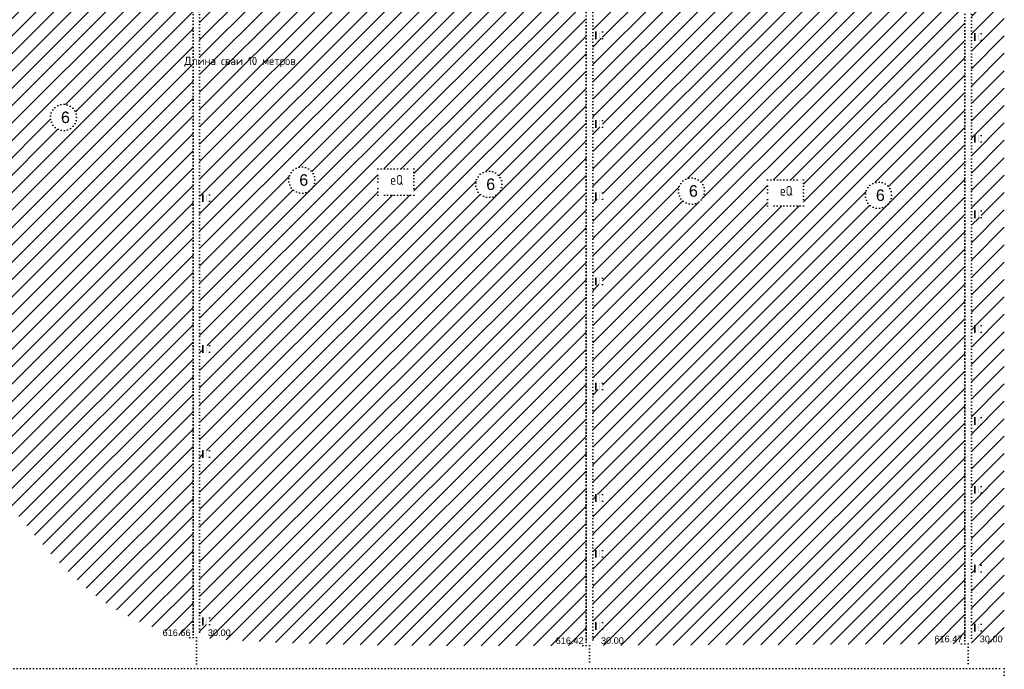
# Model space of a CAD drawing. Header units: millimetres. Extents: x -56135 to 1694203, y -446411 to -23139.
# Tile 63 of 256: x 394588 to 424585, y -138079 to -118279. Entities that reach past the tile are written whole.
import ezdxf

# ---------------------------------------------------------------- set-up
doc = ezdxf.new("R2010")
doc.units = ezdxf.units.MM
doc.linetypes.add('CONTI', pattern=[1, 0, 1])
doc.linetypes.add('L2', pattern=[1, 0, 1])
doc.layers.add('CUT_LRS', color=7, linetype='CONTI')
doc.layers.add('CUT_TST', color=7, linetype='CONTI')
doc.layers.add('G-ANNO-DIMS-1', color=7, linetype='Continuous', lineweight=18)
doc.styles.add('ISOCPEUR', font='GOST_Common.ttf', dxfattribs={"height": 450})
doc.styles.get("Standard").update_dxf_attribs({"font": 'arial.ttf'})
pattern_1 = [(45, (-1057.792, 153.6672), (-2.6516504, 2.6516504), [])]

# ---------------------------------------------------------------- blocks, each defined once
blk = doc.blocks.new('UZ_970')
at = {"layer": 'CUT_TST', "color": 0}
for p, q in [((0, 0), (0, 2)), ((0, 2), (2, 2)), ((0, 1.8), (2, 1.8)), ((0, 1.6), (2, 1.6)), ((0, 1.4), (2, 1.4)), ((0, 1.2), (2, 1.2)), ((0, 1), (2, 1)), ((0, 0.8), (2, 0.8)), ((0, 0.6), (2, 0.6)), ((0, 0.4), (2, 0.4)), ((0, 0.2), (2, 0.2)), ((2, 0), (0, 0)), ((2, 2), (2, 0))]:
    blk.add_line(p, q, dxfattribs=at)
blk = doc.blocks.new('геология разряи 2-2')
at = {"layer": 'CUT_LRS', "linetype": 'Continuous'}
h = blk.add_hatch(dxfattribs=at)
h.set_pattern_fill('SUGL_D', color=256, scale=30, style=0)
h.set_pattern_definition(pattern_1)
h.paths.add_polyline_path([(420.79, -241.65), (409.18, -241.69), (397.14, -241.8), (385.66, -241.96), (374.7, -242.18), (364.25, -242.43), (354.26, -242.71), (344.72, -243), (335.6, -243.3), (326.85, -243.59), (318.36, -243.86), (310, -244.11), (301.63, -244.34), (293.12, -244.53), (284.34, -244.68), (275.16, -244.79), (269.44, -244.82), (269.44, -246.85), (267.44, -246.85), (267.44, -244.85), (266.44, -244.85), (266.44, -347.85), (265.44, -347.85), (273.51, -352.14), (281.48, -357.94), (289.33, -364.97), (297.03, -372.96), (304.54, -381.65), (311.83, -390.76), (318.88, -400.02), (325.64, -409.16), (332.12, -417.97), (338.31, -426.39), (344.27, -434.44), (350.02, -442.13), (355.59, -449.47), (361.03, -456.46), (366.36, -463.11), (371.62, -469.43), (376.86, -475.42), (382.17, -481), (387.66, -486.11), (393.45, -490.66), (399.64, -494.56), (406.36, -497.75), (413.7, -500.14), (420.79, -501.46)])
h.paths.add_polyline_path([(346.28, -314.42), (346.28, -322.42), (335.28, -322.42), (335.28, -318.42), (335.28, -314.42)], flags=16)
h.paths.add_polyline_path([(294.07, -295.52, -1), (302.07, -295.52, -1)], flags=16)
h.paths.add_polyline_path([(385.32, -343.06, -1), (377.32, -343.06, -1)], flags=16)
h.paths.add_polyline_path([(402.39, -274.65), (404.39, -274.65), (403.39, -276.65)], flags=16)
h.paths.add_polyline_path([(269.44, -292.85), (269.44, -294.85), (267.44, -294.85), (267.44, -292.85)], flags=16)
h.paths.add_polyline_path([(269.44, -315.85), (269.44, -317.85), (267.44, -317.85), (267.44, -315.85)], flags=16)
h.paths.add_polyline_path([(269.44, -341.85), (269.44, -343.85), (267.44, -343.85), (267.44, -341.85)], flags=16)
h.paths.add_polyline_path([(338.31, -315.56), (343.24, -315.56), (343.24, -320.06), (338.31, -320.06)], flags=8)
h.paths.add_polyline_path([(379.66, -340.44), (383.16, -340.44), (383.16, -345.69), (379.66, -345.69)], flags=8)
h.paths.add_polyline_path([(296.41, -292.89), (299.91, -292.89), (299.91, -298.15), (296.41, -298.15)], flags=8)
h.paths.add_polyline_path([(404.4, -281.15), (413.55, -281.15), (413.55, -278.14), (404.4, -278.14)], flags=24)
h.paths.add_polyline_path([(404.32, -277.36), (417.18, -277.36), (417.18, -273.93), (404.32, -273.93)], flags=24)
h.paths.add_polyline_path([(410.99, -501.65), (418.42, -501.65), (418.42, -498.64), (410.99, -498.64)], flags=9)
h.paths.add_polyline_path([(268.44, -347.85), (274.44, -347.85), (274.44, -344.84), (268.44, -344.84)], flags=24)
h = blk.add_hatch(dxfattribs=at)
h.set_pattern_fill('SUGL_D', color=256, scale=30, style=0)
h.set_pattern_definition(pattern_1)
h.paths.add_polyline_path([(540.54, -258.02), (533.64, -257.79), (526.03, -257.19), (518.68, -256.3), (511.58, -255.18), (504.7, -253.87), (498, -252.44), (491.47, -250.94), (485.09, -249.43), (478.79, -247.95), (472.42, -246.54), (465.78, -245.25), (458.67, -244.1), (450.92, -243.13), (442.31, -242.37), (432.67, -241.87), (422.79, -241.67), (422.79, -501.72), (433.56, -502.48), (446.23, -503.12), (459.81, -503.58), (474.31, -503.89), (489.73, -504.06), (506.07, -504.14), (523.34, -504.12), (540.54, -504.05)])
h.paths.add_polyline_path([(425.79, -304.65), (425.79, -306.65), (423.79, -306.65), (423.79, -304.65)], flags=16)
h.paths.add_polyline_path([(425.79, -273.65), (423.79, -273.65), (423.79, -271.65), (425.79, -271.65)], flags=16)
h.paths.add_polyline_path([(425.79, -254.65), (423.79, -254.65), (423.79, -252.65), (425.79, -252.65)], flags=16)
h.paths.add_polyline_path([(522.14, -271.05), (524.14, -271.05), (523.14, -273.05)], flags=16)
h.paths.add_polyline_path([(477.08, -358.75), (488.08, -358.75), (488.08, -366.75), (477.08, -366.75), (477.08, -362.75)], flags=16)
h.paths.add_polyline_path([(457.93, -362.16, -1), (449.93, -362.16, -1)], flags=16)
h.paths.add_polyline_path([(514.9, -363.45, -1), (506.9, -363.45, -1)], flags=16)
h.paths.add_polyline_path([(425.79, -366.65), (425.79, -368.65), (423.79, -368.65), (423.79, -366.65)], flags=16)
h.paths.add_polyline_path([(425.79, -412.65), (425.79, -414.65), (423.79, -414.65), (423.79, -412.65)], flags=16)
h.paths.add_polyline_path([(425.79, -444.65), (425.79, -446.65), (423.79, -446.65), (423.79, -444.65)], flags=16)
h.paths.add_polyline_path([(425.79, -495.65), (425.79, -497.65), (423.79, -497.65), (423.79, -495.65)], flags=16)
h.paths.add_polyline_path([(480.11, -359.88), (485.04, -359.88), (485.04, -364.39), (480.11, -364.39)], flags=8)
h.paths.add_polyline_path([(509.24, -360.83), (512.74, -360.83), (512.74, -366.08), (509.24, -366.08)], flags=8)
h.paths.add_polyline_path([(452.27, -359.54), (455.78, -359.54), (455.78, -364.79), (452.27, -364.79)], flags=8)
h.paths.add_polyline_path([(524.19, -277.55), (532.91, -277.55), (532.91, -274.54), (524.19, -274.54)], flags=24)
h.paths.add_polyline_path([(524.07, -273.76), (536.93, -273.76), (536.93, -270.33), (524.07, -270.33)], flags=24)
h.paths.add_polyline_path([(530.74, -504.05), (538.17, -504.05), (538.17, -501.04), (530.74, -501.04)], flags=24)
h.paths.add_polyline_path([(424.79, -501.65), (431.22, -501.65), (431.22, -498.64), (424.79, -498.64)], flags=24)
h = blk.add_hatch(dxfattribs=at)
h.set_pattern_fill('SUGL_D', color=256, scale=30, style=0)
h.set_pattern_definition(pattern_1)
h.paths.add_polyline_path([(667.94, -245.84), (657.94, -247.39), (657.94, -503.54), (667.94, -503.5)])
h.paths.add_polyline_path([(660.94, -348.55), (660.94, -350.55), (658.94, -350.55), (658.94, -348.55)], flags=16)
h.paths.add_polyline_path([(660.94, -319.55), (658.94, -319.55), (658.94, -317.55), (660.94, -317.55)], flags=16)
h.paths.add_polyline_path([(660.94, -371.55), (660.94, -373.55), (658.94, -373.55), (658.94, -371.55)], flags=16)
h.paths.add_polyline_path([(660.94, -286.55), (658.94, -286.55), (658.94, -284.55), (660.94, -284.55)], flags=16)
h.paths.add_polyline_path([(660.94, -406.55), (660.94, -408.55), (658.94, -408.55), (658.94, -406.55)], flags=16)
h.paths.add_polyline_path([(660.94, -260.55), (658.94, -260.55), (658.94, -258.55), (660.94, -258.55)], flags=16)
h.paths.add_polyline_path([(660.94, -434.55), (660.94, -436.55), (658.94, -436.55), (658.94, -434.55)], flags=16)
h.paths.add_polyline_path([(660.94, -455.55), (660.94, -457.55), (658.94, -457.55), (658.94, -455.55)], flags=16)
h.paths.add_polyline_path([(660.94, -479.55), (660.94, -481.55), (658.94, -481.55), (658.94, -479.55)], flags=16)
h.paths.add_polyline_path([(660.94, -497.55), (660.94, -499.55), (658.94, -499.55), (658.94, -497.55)], flags=16)
h.paths.add_polyline_path([(659.94, -503.55), (666.37, -503.55), (666.37, -500.54), (659.94, -500.54)], flags=9)
h.paths.add_polyline_path([(659.94, -247.55), (665.23, -247.55), (665.23, -244.54), (659.94, -244.54)], flags=9)
h = blk.add_hatch(dxfattribs=at)
h.set_pattern_fill('SUGL_D', color=256, scale=30, style=0)
h.set_pattern_definition(pattern_1)
h.paths.add_polyline_path([(655.94, -247.69), (648.31, -248.79), (640.06, -249.93), (632.17, -250.99), (624.63, -251.97), (617.41, -252.87), (610.51, -253.69), (603.91, -254.45), (597.59, -255.15), (591.5, -255.79), (585.51, -256.36), (579.43, -256.87), (573.09, -257.29), (566.3, -257.63), (558.9, -257.87), (550.71, -258.01), (542.54, -258.04), (542.54, -504.04), (655.94, -503.55)])
h.paths.add_polyline_path([(545.54, -317.05), (545.54, -319.05), (543.54, -319.05), (543.54, -317.05)], flags=16)
h.paths.add_polyline_path([(545.54, -290.05), (543.54, -290.05), (543.54, -288.05), (545.54, -288.05)], flags=16)
h.paths.add_polyline_path([(636.54, -304.55), (638.54, -304.55), (637.54, -306.55)], flags=16)
h.paths.add_polyline_path([(545.54, -344.05), (545.54, -346.05), (543.54, -346.05), (543.54, -344.05)], flags=16)
h.paths.add_polyline_path([(545.54, -267.05), (543.54, -267.05), (543.54, -265.05), (545.54, -265.05)], flags=16)
h.paths.add_polyline_path([(595.79, -362.08), (606.79, -362.08), (606.79, -370.08), (595.79, -370.08), (595.79, -366.08)], flags=16)
h.paths.add_polyline_path([(576.64, -365.5, -1), (568.64, -365.5, -1)], flags=16)
h.paths.add_polyline_path([(633.61, -366.79, -1), (625.61, -366.79, -1)], flags=16)
h.paths.add_polyline_path([(545.54, -366.05), (545.54, -368.05), (543.54, -368.05), (543.54, -366.05)], flags=16)
h.paths.add_polyline_path([(545.54, -392.05), (545.54, -394.05), (543.54, -394.05), (543.54, -392.05)], flags=16)
h.paths.add_polyline_path([(545.54, -424.05), (545.54, -426.05), (543.54, -426.05), (543.54, -424.05)], flags=16)
h.paths.add_polyline_path([(545.54, -458.05), (545.54, -460.05), (543.54, -460.05), (543.54, -458.05)], flags=16)
h.paths.add_polyline_path([(545.54, -475.05), (545.54, -477.05), (543.54, -477.05), (543.54, -475.05)], flags=16)
h.paths.add_polyline_path([(545.54, -497.05), (545.54, -499.05), (543.54, -499.05), (543.54, -497.05)], flags=16)
h.paths.add_polyline_path([(598.82, -363.22), (603.75, -363.22), (603.75, -367.72), (598.82, -367.72)], flags=8)
h.paths.add_polyline_path([(627.95, -364.17), (631.45, -364.17), (631.45, -369.42), (627.95, -369.42)], flags=8)
h.paths.add_polyline_path([(570.98, -362.87), (574.48, -362.87), (574.48, -368.13), (570.98, -368.13)], flags=8)
h.paths.add_polyline_path([(638.56, -311.05), (647.7, -311.05), (647.7, -308.04), (638.56, -308.04)], flags=24)
h.paths.add_polyline_path([(638.47, -307.26), (652.18, -307.26), (652.18, -303.83), (638.47, -303.83)], flags=24)
h.paths.add_polyline_path([(646.14, -503.55), (653.57, -503.55), (653.57, -500.54), (646.14, -500.54)], flags=24)
h.paths.add_polyline_path([(544.54, -504.05), (550.97, -504.05), (550.97, -501.04), (544.54, -501.04)], flags=9)
for p, q in [((420.79, -201.65), (420.79, -501.65)), ((422.79, -201.65), (422.79, -501.65)), ((655.94, -203.55), (655.94, -503.55)), ((657.94, -203.55), (657.94, -503.55)), ((540.54, -204.05), (540.54, -504.05)), ((542.54, -204.05), (542.54, -504.05)), ((420.79, -313.65), (422.79, -313.65)), ((420.79, -314.65), (422.79, -314.65)), ((540.54, -314.05), (542.54, -314.05)), ((655.94, -313.55), (657.94, -313.55)), ((655.94, -314.55), (657.94, -314.55)), ((420.79, -315.65), (422.79, -315.65)), ((420.79, -316.65), (422.79, -316.65)), ((420.79, -317.65), (422.79, -317.65)), ((540.54, -315.05), (542.54, -315.05)), ((540.54, -316.05), (542.54, -316.05)), ((540.54, -317.05), (542.54, -317.05)), ((655.94, -315.55), (657.94, -315.55)), ((655.94, -316.55), (657.94, -316.55)), ((655.94, -317.55), (657.94, -317.55)), ((420.79, -318.65), (422.79, -318.65)), ((420.79, -319.65), (422.79, -319.65)), ((420.79, -320.65), (422.79, -320.65)), ((540.54, -318.05), (542.54, -318.05)), ((540.54, -319.05), (542.54, -319.05)), ((540.54, -320.05), (542.54, -320.05)), ((655.94, -318.55), (657.94, -318.55)), ((655.94, -319.55), (657.94, -319.55)), ((655.94, -320.55), (657.94, -320.55)), ((420.79, -321.65), (422.79, -321.65)), ((420.79, -322.65), (422.79, -322.65)), ((420.79, -323.65), (422.79, -323.65)), ((540.54, -321.05), (542.54, -321.05)), ((540.54, -322.05), (542.54, -322.05)), ((540.54, -323.05), (542.54, -323.05)), ((655.94, -321.55), (657.94, -321.55)), ((655.94, -322.55), (657.94, -322.55)), ((655.94, -323.55), (657.94, -323.55)), ((420.79, -324.65), (422.79, -324.65)), ((420.79, -325.65), (422.79, -325.65)), ((420.79, -326.65), (422.79, -326.65)), ((540.54, -324.05), (542.54, -324.05)), ((540.54, -325.05), (542.54, -325.05)), ((540.54, -326.05), (542.54, -326.05)), ((655.94, -324.55), (657.94, -324.55)), ((655.94, -325.55), (657.94, -325.55)), ((655.94, -326.55), (657.94, -326.55)), ((420.79, -327.65), (422.79, -327.65)), ((420.79, -328.65), (422.79, -328.65)), ((420.79, -329.65), (422.79, -329.65)), ((540.54, -327.05), (542.54, -327.05)), ((540.54, -328.05), (542.54, -328.05)), ((540.54, -329.05), (542.54, -329.05)), ((655.94, -327.55), (657.94, -327.55)), ((655.94, -328.55), (657.94, -328.55)), ((655.94, -329.55), (657.94, -329.55)), ((420.79, -330.65), (422.79, -330.65)), ((420.79, -331.65), (422.79, -331.65)), ((420.79, -332.65), (422.79, -332.65)), ((540.54, -330.05), (542.54, -330.05)), ((540.54, -331.05), (542.54, -331.05)), ((540.54, -332.05), (542.54, -332.05)), ((655.94, -330.55), (657.94, -330.55)), ((655.94, -331.55), (657.94, -331.55)), ((655.94, -332.55), (657.94, -332.55)), ((420.79, -333.65), (422.79, -333.65)), ((420.79, -334.65), (422.79, -334.65)), ((420.79, -335.65), (422.79, -335.65)), ((540.54, -333.05), (542.54, -333.05)), ((540.54, -334.05), (542.54, -334.05)), ((540.54, -335.05), (542.54, -335.05)), ((655.94, -333.55), (657.94, -333.55)), ((655.94, -334.55), (657.94, -334.55)), ((655.94, -335.55), (657.94, -335.55)), ((420.79, -336.65), (422.79, -336.65)), ((420.79, -337.65), (422.79, -337.65)), ((420.79, -338.65), (422.79, -338.65)), ((540.54, -336.05), (542.54, -336.05)), ((540.54, -337.05), (542.54, -337.05)), ((540.54, -338.05), (542.54, -338.05)), ((655.94, -336.55), (657.94, -336.55)), ((655.94, -337.55), (657.94, -337.55)), ((655.94, -338.55), (657.94, -338.55)), ((420.79, -339.65), (422.79, -339.65)), ((420.79, -340.65), (422.79, -340.65)), ((420.79, -341.65), (422.79, -341.65)), ((540.54, -339.05), (542.54, -339.05)), ((540.54, -340.05), (542.54, -340.05)), ((540.54, -341.05), (542.54, -341.05)), ((655.94, -339.55), (657.94, -339.55)), ((655.94, -340.55), (657.94, -340.55)), ((655.94, -341.55), (657.94, -341.55)), ((420.79, -342.65), (422.79, -342.65)), ((420.79, -343.65), (422.79, -343.65)), ((420.79, -344.65), (422.79, -344.65)), ((540.54, -342.05), (542.54, -342.05)), ((540.54, -343.05), (542.54, -343.05)), ((540.54, -344.05), (542.54, -344.05)), ((655.94, -342.55), (657.94, -342.55)), ((655.94, -343.55), (657.94, -343.55)), ((655.94, -344.55), (657.94, -344.55)), ((420.79, -345.65), (422.79, -345.65)), ((420.79, -346.65), (422.79, -346.65)), ((420.79, -347.65), (422.79, -347.65)), ((540.54, -345.05), (542.54, -345.05)), ((540.54, -346.05), (542.54, -346.05)), ((540.54, -347.05), (542.54, -347.05)), ((655.94, -345.55), (657.94, -345.55)), ((655.94, -346.55), (657.94, -346.55)), ((655.94, -347.55), (657.94, -347.55)), ((420.79, -348.65), (422.79, -348.65)), ((420.79, -349.65), (422.79, -349.65)), ((420.79, -350.65), (422.79, -350.65)), ((540.54, -348.05), (542.54, -348.05)), ((540.54, -349.05), (542.54, -349.05)), ((540.54, -350.05), (542.54, -350.05)), ((655.94, -348.55), (657.94, -348.55)), ((655.94, -349.55), (657.94, -349.55)), ((655.94, -350.55), (657.94, -350.55)), ((420.79, -351.65), (422.79, -351.65)), ((420.79, -352.65), (422.79, -352.65)), ((420.79, -353.65), (422.79, -353.65)), ((540.54, -351.05), (542.54, -351.05)), ((540.54, -352.05), (542.54, -352.05)), ((540.54, -353.05), (542.54, -353.05)), ((655.94, -351.55), (657.94, -351.55)), ((655.94, -352.55), (657.94, -352.55)), ((655.94, -353.55), (657.94, -353.55)), ((420.79, -354.65), (422.79, -354.65)), ((420.79, -355.65), (422.79, -355.65)), ((420.79, -356.65), (422.79, -356.65)), ((540.54, -354.05), (542.54, -354.05)), ((540.54, -355.05), (542.54, -355.05)), ((540.54, -356.05), (542.54, -356.05)), ((655.94, -354.55), (657.94, -354.55)), ((655.94, -355.55), (657.94, -355.55)), ((655.94, -356.55), (657.94, -356.55)), ((420.79, -357.65), (422.79, -357.65)), ((420.79, -358.65), (422.79, -358.65)), ((420.79, -359.65), (422.79, -359.65)), ((540.54, -357.05), (542.54, -357.05)), ((540.54, -358.05), (542.54, -358.05)), ((540.54, -359.05), (542.54, -359.05)), ((655.94, -357.55), (657.94, -357.55)), ((655.94, -358.55), (657.94, -358.55)), ((655.94, -359.55), (657.94, -359.55)), ((420.79, -360.65), (422.79, -360.65)), ((420.79, -361.65), (422.79, -361.65)), ((420.79, -362.65), (422.79, -362.65)), ((540.54, -360.05), (542.54, -360.05)), ((540.54, -361.05), (542.54, -361.05)), ((540.54, -362.05), (542.54, -362.05)), ((655.94, -360.55), (657.94, -360.55)), ((655.94, -361.55), (657.94, -361.55)), ((655.94, -362.55), (657.94, -362.55)), ((420.79, -363.65), (422.79, -363.65)), ((420.79, -364.65), (422.79, -364.65)), ((420.79, -365.65), (422.79, -365.65)), ((540.54, -363.05), (542.54, -363.05)), ((540.54, -364.05), (542.54, -364.05)), ((540.54, -365.05), (542.54, -365.05)), ((655.94, -363.55), (657.94, -363.55)), ((655.94, -364.55), (657.94, -364.55)), ((655.94, -365.55), (657.94, -365.55)), ((420.79, -366.65), (422.79, -366.65)), ((420.79, -367.65), (422.79, -367.65)), ((420.79, -368.65), (422.79, -368.65)), ((540.54, -366.05), (542.54, -366.05)), ((540.54, -367.05), (542.54, -367.05)), ((540.54, -368.05), (542.54, -368.05)), ((655.94, -366.55), (657.94, -366.55)), ((655.94, -367.55), (657.94, -367.55)), ((655.94, -368.55), (657.94, -368.55)), ((420.79, -369.65), (422.79, -369.65)), ((420.79, -370.65), (422.79, -370.65)), ((420.79, -371.65), (422.79, -371.65)), ((540.54, -369.05), (542.54, -369.05)), ((540.54, -370.05), (542.54, -370.05)), ((540.54, -371.05), (542.54, -371.05)), ((655.94, -369.55), (657.94, -369.55)), ((655.94, -370.55), (657.94, -370.55)), ((655.94, -371.55), (657.94, -371.55)), ((420.79, -372.65), (422.79, -372.65)), ((420.79, -373.65), (422.79, -373.65)), ((420.79, -374.65), (422.79, -374.65)), ((540.54, -372.05), (542.54, -372.05)), ((540.54, -373.05), (542.54, -373.05)), ((540.54, -374.05), (542.54, -374.05)), ((655.94, -372.55), (657.94, -372.55)), ((655.94, -373.55), (657.94, -373.55)), ((655.94, -374.55), (657.94, -374.55)), ((420.79, -375.65), (422.79, -375.65)), ((420.79, -376.65), (422.79, -376.65)), ((420.79, -377.65), (422.79, -377.65)), ((540.54, -375.05), (542.54, -375.05)), ((540.54, -376.05), (542.54, -376.05)), ((540.54, -377.05), (542.54, -377.05)), ((655.94, -375.55), (657.94, -375.55)), ((655.94, -376.55), (657.94, -376.55)), ((655.94, -377.55), (657.94, -377.55)), ((420.79, -378.65), (422.79, -378.65)), ((420.79, -379.65), (422.79, -379.65)), ((420.79, -380.65), (422.79, -380.65)), ((540.54, -378.05), (542.54, -378.05)), ((540.54, -379.05), (542.54, -379.05)), ((540.54, -380.05), (542.54, -380.05)), ((655.94, -378.55), (657.94, -378.55)), ((655.94, -379.55), (657.94, -379.55)), ((655.94, -380.55), (657.94, -380.55)), ((420.79, -381.65), (422.79, -381.65)), ((420.79, -382.65), (422.79, -382.65)), ((420.79, -383.65), (422.79, -383.65)), ((540.54, -381.05), (542.54, -381.05)), ((540.54, -382.05), (542.54, -382.05)), ((540.54, -383.05), (542.54, -383.05)), ((655.94, -381.55), (657.94, -381.55)), ((655.94, -382.55), (657.94, -382.55)), ((655.94, -383.55), (657.94, -383.55)), ((420.79, -384.65), (422.79, -384.65)), ((420.79, -385.65), (422.79, -385.65)), ((420.79, -386.65), (422.79, -386.65)), ((540.54, -384.05), (542.54, -384.05)), ((540.54, -385.05), (542.54, -385.05)), ((540.54, -386.05), (542.54, -386.05)), ((655.94, -384.55), (657.94, -384.55)), ((655.94, -385.55), (657.94, -385.55)), ((655.94, -386.55), (657.94, -386.55)), ((420.79, -387.65), (422.79, -387.65)), ((420.79, -388.65), (422.79, -388.65)), ((420.79, -389.65), (422.79, -389.65)), ((540.54, -387.05), (542.54, -387.05)), ((540.54, -388.05), (542.54, -388.05)), ((540.54, -389.05), (542.54, -389.05)), ((655.94, -387.55), (657.94, -387.55)), ((655.94, -388.55), (657.94, -388.55)), ((655.94, -389.55), (657.94, -389.55)), ((420.79, -390.65), (422.79, -390.65)), ((420.79, -391.65), (422.79, -391.65)), ((420.79, -392.65), (422.79, -392.65)), ((540.54, -390.05), (542.54, -390.05)), ((540.54, -391.05), (542.54, -391.05)), ((540.54, -392.05), (542.54, -392.05)), ((655.94, -390.55), (657.94, -390.55)), ((655.94, -391.55), (657.94, -391.55)), ((655.94, -392.55), (657.94, -392.55)), ((420.79, -393.65), (422.79, -393.65)), ((420.79, -394.65), (422.79, -394.65)), ((420.79, -395.65), (422.79, -395.65)), ((540.54, -393.05), (542.54, -393.05)), ((540.54, -394.05), (542.54, -394.05)), ((540.54, -395.05), (542.54, -395.05)), ((655.94, -393.55), (657.94, -393.55)), ((655.94, -394.55), (657.94, -394.55)), ((655.94, -395.55), (657.94, -395.55)), ((420.79, -396.65), (422.79, -396.65)), ((420.79, -397.65), (422.79, -397.65)), ((420.79, -398.65), (422.79, -398.65)), ((540.54, -396.05), (542.54, -396.05)), ((540.54, -397.05), (542.54, -397.05)), ((540.54, -398.05), (542.54, -398.05)), ((655.94, -396.55), (657.94, -396.55)), ((655.94, -397.55), (657.94, -397.55)), ((655.94, -398.55), (657.94, -398.55)), ((420.79, -399.65), (422.79, -399.65)), ((420.79, -400.65), (422.79, -400.65)), ((420.79, -401.65), (422.79, -401.65)), ((540.54, -399.05), (542.54, -399.05)), ((540.54, -400.05), (542.54, -400.05)), ((540.54, -401.05), (542.54, -401.05)), ((655.94, -399.55), (657.94, -399.55)), ((655.94, -400.55), (657.94, -400.55)), ((655.94, -401.55), (657.94, -401.55)), ((420.79, -402.65), (422.79, -402.65)), ((420.79, -403.65), (422.79, -403.65)), ((420.79, -404.65), (422.79, -404.65)), ((540.54, -402.05), (542.54, -402.05)), ((540.54, -403.05), (542.54, -403.05)), ((540.54, -404.05), (542.54, -404.05)), ((655.94, -402.55), (657.94, -402.55)), ((655.94, -403.55), (657.94, -403.55)), ((655.94, -404.55), (657.94, -404.55)), ((420.79, -405.65), (422.79, -405.65)), ((420.79, -406.65), (422.79, -406.65)), ((420.79, -407.65), (422.79, -407.65)), ((540.54, -405.05), (542.54, -405.05)), ((540.54, -406.05), (542.54, -406.05)), ((540.54, -407.05), (542.54, -407.05)), ((655.94, -405.55), (657.94, -405.55)), ((655.94, -406.55), (657.94, -406.55)), ((655.94, -407.55), (657.94, -407.55)), ((420.79, -408.65), (422.79, -408.65)), ((420.79, -409.65), (422.79, -409.65)), ((420.79, -410.65), (422.79, -410.65)), ((540.54, -408.05), (542.54, -408.05)), ((540.54, -409.05), (542.54, -409.05)), ((540.54, -410.05), (542.54, -410.05)), ((655.94, -408.55), (657.94, -408.55)), ((655.94, -409.55), (657.94, -409.55)), ((655.94, -410.55), (657.94, -410.55)), ((420.79, -411.65), (422.79, -411.65)), ((420.79, -412.65), (422.79, -412.65)), ((420.79, -413.65), (422.79, -413.65)), ((540.54, -411.05), (542.54, -411.05)), ((540.54, -412.05), (542.54, -412.05)), ((540.54, -413.05), (542.54, -413.05)), ((655.94, -411.55), (657.94, -411.55)), ((655.94, -412.55), (657.94, -412.55)), ((655.94, -413.55), (657.94, -413.55)), ((420.79, -414.65), (422.79, -414.65)), ((420.79, -415.65), (422.79, -415.65)), ((420.79, -416.65), (422.79, -416.65)), ((540.54, -414.05), (542.54, -414.05)), ((540.54, -415.05), (542.54, -415.05)), ((540.54, -416.05), (542.54, -416.05)), ((655.94, -414.55), (657.94, -414.55)), ((655.94, -415.55), (657.94, -415.55)), ((655.94, -416.55), (657.94, -416.55)), ((420.79, -417.65), (422.79, -417.65)), ((420.79, -418.65), (422.79, -418.65)), ((420.79, -419.65), (422.79, -419.65)), ((540.54, -417.05), (542.54, -417.05)), ((540.54, -418.05), (542.54, -418.05)), ((540.54, -419.05), (542.54, -419.05)), ((655.94, -417.55), (657.94, -417.55)), ((655.94, -418.55), (657.94, -418.55)), ((655.94, -419.55), (657.94, -419.55)), ((420.79, -420.65), (422.79, -420.65)), ((420.79, -421.65), (422.79, -421.65)), ((420.79, -422.65), (422.79, -422.65)), ((540.54, -420.05), (542.54, -420.05)), ((540.54, -421.05), (542.54, -421.05)), ((540.54, -422.05), (542.54, -422.05)), ((655.94, -420.55), (657.94, -420.55)), ((655.94, -421.55), (657.94, -421.55)), ((655.94, -422.55), (657.94, -422.55)), ((420.79, -423.65), (422.79, -423.65)), ((420.79, -424.65), (422.79, -424.65)), ((420.79, -425.65), (422.79, -425.65)), ((540.54, -423.05), (542.54, -423.05)), ((540.54, -424.05), (542.54, -424.05)), ((540.54, -425.05), (542.54, -425.05)), ((655.94, -423.55), (657.94, -423.55)), ((655.94, -424.55), (657.94, -424.55)), ((655.94, -425.55), (657.94, -425.55)), ((420.79, -426.65), (422.79, -426.65)), ((420.79, -427.65), (422.79, -427.65)), ((420.79, -428.65), (422.79, -428.65)), ((540.54, -426.05), (542.54, -426.05)), ((540.54, -427.05), (542.54, -427.05)), ((540.54, -428.05), (542.54, -428.05)), ((655.94, -426.55), (657.94, -426.55)), ((655.94, -427.55), (657.94, -427.55)), ((655.94, -428.55), (657.94, -428.55)), ((420.79, -429.65), (422.79, -429.65)), ((420.79, -430.65), (422.79, -430.65)), ((420.79, -431.65), (422.79, -431.65)), ((540.54, -429.05), (542.54, -429.05)), ((540.54, -430.05), (542.54, -430.05)), ((540.54, -431.05), (542.54, -431.05)), ((655.94, -429.55), (657.94, -429.55)), ((655.94, -430.55), (657.94, -430.55)), ((655.94, -431.55), (657.94, -431.55)), ((420.79, -432.65), (422.79, -432.65)), ((420.79, -433.65), (422.79, -433.65)), ((420.79, -434.65), (422.79, -434.65)), ((540.54, -432.05), (542.54, -432.05)), ((540.54, -433.05), (542.54, -433.05)), ((540.54, -434.05), (542.54, -434.05)), ((655.94, -432.55), (657.94, -432.55)), ((655.94, -433.55), (657.94, -433.55)), ((655.94, -434.55), (657.94, -434.55)), ((420.79, -435.65), (422.79, -435.65)), ((420.79, -436.65), (422.79, -436.65)), ((420.79, -437.65), (422.79, -437.65)), ((540.54, -435.05), (542.54, -435.05)), ((540.54, -436.05), (542.54, -436.05)), ((540.54, -437.05), (542.54, -437.05)), ((655.94, -435.55), (657.94, -435.55)), ((655.94, -436.55), (657.94, -436.55)), ((655.94, -437.55), (657.94, -437.55)), ((420.79, -438.65), (422.79, -438.65)), ((420.79, -439.65), (422.79, -439.65)), ((420.79, -440.65), (422.79, -440.65)), ((540.54, -438.05), (542.54, -438.05)), ((540.54, -439.05), (542.54, -439.05)), ((540.54, -440.05), (542.54, -440.05)), ((655.94, -438.55), (657.94, -438.55)), ((655.94, -439.55), (657.94, -439.55)), ((655.94, -440.55), (657.94, -440.55)), ((420.79, -441.65), (422.79, -441.65)), ((420.79, -442.65), (422.79, -442.65)), ((420.79, -443.65), (422.79, -443.65)), ((540.54, -441.05), (542.54, -441.05)), ((540.54, -442.05), (542.54, -442.05)), ((540.54, -443.05), (542.54, -443.05)), ((655.94, -441.55), (657.94, -441.55)), ((655.94, -442.55), (657.94, -442.55)), ((655.94, -443.55), (657.94, -443.55)), ((420.79, -444.65), (422.79, -444.65)), ((420.79, -445.65), (422.79, -445.65)), ((420.79, -446.65), (422.79, -446.65)), ((540.54, -444.05), (542.54, -444.05)), ((540.54, -445.05), (542.54, -445.05)), ((540.54, -446.05), (542.54, -446.05)), ((655.94, -444.55), (657.94, -444.55)), ((655.94, -445.55), (657.94, -445.55)), ((655.94, -446.55), (657.94, -446.55)), ((420.79, -447.65), (422.79, -447.65)), ((420.79, -448.65), (422.79, -448.65)), ((420.79, -449.65), (422.79, -449.65)), ((540.54, -447.05), (542.54, -447.05)), ((540.54, -448.05), (542.54, -448.05)), ((540.54, -449.05), (542.54, -449.05)), ((655.94, -447.55), (657.94, -447.55)), ((655.94, -448.55), (657.94, -448.55)), ((655.94, -449.55), (657.94, -449.55)), ((420.79, -450.65), (422.79, -450.65)), ((420.79, -451.65), (422.79, -451.65)), ((420.79, -452.65), (422.79, -452.65)), ((540.54, -450.05), (542.54, -450.05)), ((540.54, -451.05), (542.54, -451.05)), ((540.54, -452.05), (542.54, -452.05)), ((655.94, -450.55), (657.94, -450.55)), ((655.94, -451.55), (657.94, -451.55)), ((655.94, -452.55), (657.94, -452.55)), ((420.79, -453.65), (422.79, -453.65)), ((420.79, -454.65), (422.79, -454.65)), ((420.79, -455.65), (422.79, -455.65)), ((540.54, -453.05), (542.54, -453.05)), ((540.54, -454.05), (542.54, -454.05)), ((540.54, -455.05), (542.54, -455.05)), ((655.94, -453.55), (657.94, -453.55)), ((655.94, -454.55), (657.94, -454.55)), ((655.94, -455.55), (657.94, -455.55)), ((420.79, -456.65), (422.79, -456.65)), ((420.79, -457.65), (422.79, -457.65)), ((420.79, -458.65), (422.79, -458.65)), ((540.54, -456.05), (542.54, -456.05)), ((540.54, -457.05), (542.54, -457.05)), ((540.54, -458.05), (542.54, -458.05)), ((655.94, -456.55), (657.94, -456.55)), ((655.94, -457.55), (657.94, -457.55)), ((655.94, -458.55), (657.94, -458.55)), ((420.79, -459.65), (422.79, -459.65)), ((420.79, -460.65), (422.79, -460.65)), ((420.79, -461.65), (422.79, -461.65)), ((540.54, -459.05), (542.54, -459.05)), ((540.54, -460.05), (542.54, -460.05)), ((540.54, -461.05), (542.54, -461.05)), ((655.94, -459.55), (657.94, -459.55)), ((655.94, -460.55), (657.94, -460.55)), ((655.94, -461.55), (657.94, -461.55)), ((420.79, -462.65), (422.79, -462.65)), ((420.79, -463.65), (422.79, -463.65)), ((420.79, -464.65), (422.79, -464.65)), ((540.54, -462.05), (542.54, -462.05)), ((540.54, -463.05), (542.54, -463.05)), ((540.54, -464.05), (542.54, -464.05)), ((655.94, -462.55), (657.94, -462.55)), ((655.94, -463.55), (657.94, -463.55)), ((655.94, -464.55), (657.94, -464.55)), ((420.79, -465.65), (422.79, -465.65)), ((420.79, -466.65), (422.79, -466.65)), ((420.79, -467.65), (422.79, -467.65)), ((540.54, -465.05), (542.54, -465.05)), ((540.54, -466.05), (542.54, -466.05)), ((540.54, -467.05), (542.54, -467.05)), ((655.94, -465.55), (657.94, -465.55)), ((655.94, -466.55), (657.94, -466.55)), ((655.94, -467.55), (657.94, -467.55)), ((420.79, -468.65), (422.79, -468.65)), ((420.79, -469.65), (422.79, -469.65)), ((420.79, -470.65), (422.79, -470.65)), ((540.54, -468.05), (542.54, -468.05)), ((540.54, -469.05), (542.54, -469.05)), ((540.54, -470.05), (542.54, -470.05)), ((655.94, -468.55), (657.94, -468.55)), ((655.94, -469.55), (657.94, -469.55)), ((655.94, -470.55), (657.94, -470.55)), ((420.79, -471.65), (422.79, -471.65)), ((420.79, -472.65), (422.79, -472.65)), ((420.79, -473.65), (422.79, -473.65)), ((540.54, -471.05), (542.54, -471.05)), ((540.54, -472.05), (542.54, -472.05)), ((540.54, -473.05), (542.54, -473.05)), ((655.94, -471.55), (657.94, -471.55)), ((655.94, -472.55), (657.94, -472.55)), ((655.94, -473.55), (657.94, -473.55)), ((420.79, -474.65), (422.79, -474.65)), ((420.79, -475.65), (422.79, -475.65)), ((420.79, -476.65), (422.79, -476.65)), ((540.54, -474.05), (542.54, -474.05)), ((540.54, -475.05), (542.54, -475.05)), ((540.54, -476.05), (542.54, -476.05)), ((655.94, -474.55), (657.94, -474.55)), ((655.94, -475.55), (657.94, -475.55)), ((655.94, -476.55), (657.94, -476.55)), ((420.79, -477.65), (422.79, -477.65)), ((420.79, -478.65), (422.79, -478.65)), ((420.79, -479.65), (422.79, -479.65)), ((540.54, -477.05), (542.54, -477.05)), ((540.54, -478.05), (542.54, -478.05)), ((540.54, -479.05), (542.54, -479.05)), ((655.94, -477.55), (657.94, -477.55)), ((655.94, -478.55), (657.94, -478.55)), ((655.94, -479.55), (657.94, -479.55)), ((420.79, -480.65), (422.79, -480.65)), ((420.79, -481.65), (422.79, -481.65)), ((420.79, -482.65), (422.79, -482.65)), ((540.54, -480.05), (542.54, -480.05)), ((540.54, -481.05), (542.54, -481.05)), ((540.54, -482.05), (542.54, -482.05)), ((655.94, -480.55), (657.94, -480.55)), ((655.94, -481.55), (657.94, -481.55)), ((655.94, -482.55), (657.94, -482.55)), ((420.79, -483.65), (422.79, -483.65)), ((420.79, -484.65), (422.79, -484.65)), ((420.79, -485.65), (422.79, -485.65)), ((540.54, -483.05), (542.54, -483.05)), ((540.54, -484.05), (542.54, -484.05)), ((540.54, -485.05), (542.54, -485.05)), ((655.94, -483.55), (657.94, -483.55)), ((655.94, -484.55), (657.94, -484.55)), ((655.94, -485.55), (657.94, -485.55)), ((420.79, -486.65), (422.79, -486.65)), ((420.79, -487.65), (422.79, -487.65)), ((420.79, -488.65), (422.79, -488.65)), ((540.54, -486.05), (542.54, -486.05)), ((540.54, -487.05), (542.54, -487.05)), ((540.54, -488.05), (542.54, -488.05)), ((655.94, -486.55), (657.94, -486.55)), ((655.94, -487.55), (657.94, -487.55)), ((655.94, -488.55), (657.94, -488.55)), ((420.79, -489.65), (422.79, -489.65)), ((420.79, -490.65), (422.79, -490.65)), ((420.79, -491.65), (422.79, -491.65)), ((540.54, -489.05), (542.54, -489.05)), ((540.54, -490.05), (542.54, -490.05)), ((540.54, -491.05), (542.54, -491.05)), ((655.94, -489.55), (657.94, -489.55)), ((655.94, -490.55), (657.94, -490.55)), ((655.94, -491.55), (657.94, -491.55)), ((420.79, -492.65), (422.79, -492.65)), ((420.79, -493.65), (422.79, -493.65)), ((420.79, -494.65), (422.79, -494.65)), ((540.54, -492.05), (542.54, -492.05)), ((540.54, -493.05), (542.54, -493.05)), ((540.54, -494.05), (542.54, -494.05)), ((655.94, -492.55), (657.94, -492.55)), ((655.94, -493.55), (657.94, -493.55)), ((655.94, -494.55), (657.94, -494.55)), ((420.79, -495.65), (422.79, -495.65)), ((420.79, -496.65), (422.79, -496.65)), ((420.79, -497.65), (422.79, -497.65)), ((540.54, -495.05), (542.54, -495.05)), ((540.54, -496.05), (542.54, -496.05)), ((540.54, -497.05), (542.54, -497.05)), ((655.94, -495.55), (657.94, -495.55)), ((655.94, -496.55), (657.94, -496.55)), ((655.94, -497.55), (657.94, -497.55)), ((420.79, -498.65), (422.79, -498.65)), ((420.79, -499.65), (422.79, -499.65)), ((420.79, -500.65), (422.79, -500.65)), ((540.54, -498.05), (542.54, -498.05)), ((540.54, -499.05), (542.54, -499.05)), ((540.54, -500.05), (542.54, -500.05)), ((655.94, -498.55), (657.94, -498.55)), ((655.94, -499.55), (657.94, -499.55)), ((655.94, -500.55), (657.94, -500.55)), ((418.79, -501.65), (419.79, -501.65)), ((419.79, -501.65), (421.79, -501.65)), ((420.79, -501.65), (422.79, -501.65)), ((420.79, -501.65), (422.79, -501.65)), ((421.79, -501.65), (423.79, -501.65)), ((421.79, -501.65), (421.79, -511.05)), ((423.79, -501.65), (424.79, -501.65)), ((540.54, -501.05), (542.54, -501.05)), ((540.54, -502.05), (542.54, -502.05)), ((540.54, -503.05), (542.54, -503.05)), ((653.94, -503.55), (654.94, -503.55)), ((654.94, -503.55), (656.94, -503.55)), ((655.94, -501.55), (657.94, -501.55)), ((655.94, -502.55), (657.94, -502.55)), ((655.94, -503.55), (657.94, -503.55)), ((655.94, -503.55), (657.94, -503.55)), ((656.94, -503.55), (658.94, -503.55)), ((656.94, -503.55), (656.94, -511.05)), ((658.94, -503.55), (659.94, -503.55)), ((538.54, -504.05), (539.54, -504.05)), ((539.54, -504.05), (541.54, -504.05)), ((540.54, -504.05), (542.54, -504.05)), ((540.54, -504.05), (542.54, -504.05)), ((541.54, -504.05), (543.54, -504.05)), ((541.54, -504.05), (541.54, -511.05)), ((543.54, -504.05), (544.54, -504.05)), ((212.02, -511.05), (667.94, -511.05)), ((667.94, -511.05), (667.94, -526.05))]:
    blk.add_line(p, q)
for points in [[(477.08, -362.75), (477.08, -358.75), (488.08, -358.75), (488.08, -366.75), (477.08, -366.75)], [(595.79, -366.08), (595.79, -362.08), (606.79, -362.08), (606.79, -370.08), (595.79, -370.08)]]:
    blk.add_lwpolyline(points, close=True)
at = {"layer": 'CUT_LRS', "linetype": 'L2'}
for centre in [(381.32, -343.06), (453.93, -362.16), (510.9, -363.45), (572.64, -365.5), (629.61, -366.79)]:
    blk.add_circle(centre, 4, dxfattribs=at)
for p in [(543.54, -319.05), (658.94, -319.55), (543.54, -346.05), (658.94, -350.55), (423.79, -368.65), (543.54, -368.05), (658.94, -373.55), (543.54, -394.05), (658.94, -408.55), (423.79, -414.65), (543.54, -426.05), (658.94, -436.55), (423.79, -446.65), (658.94, -457.55), (543.54, -460.05), (543.54, -477.05), (658.94, -481.55), (423.79, -497.65), (543.54, -499.05), (658.94, -499.55)]:
    blk.add_blockref('UZ_970', p)
for s, p in [('616.66', (411.49, -501.15)), ('30.00', (425.29, -501.15)), ('616.42', (531.24, -503.55)), ('30.00', (545.04, -503.55)), ('616.47', (646.64, -503.05)), ('30.00', (660.44, -503.05))]:
    blk.add_text(s, height=2).set_placement(p)
at = {"width": 10.9905, "attachment_point": 1}
for s, insert, char_height in [('6', (380.54, -341.31), 3.5), ('6', (453.15, -360.41), 3.5), ('{\\fGOST type A|b0|i0|c0|p2;eQ}', (480.86, -360.63), 3), ('6', (510.11, -361.7), 3.5), ('6', (571.86, -363.75), 3.5), ('{\\fGOST type A|b0|i0|c0|p2;eQ}', (599.57, -363.97), 3), ('6', (628.82, -365.04), 3.5)]:
    blk.add_mtext(s, dxfattribs=dict(at, insert=insert, char_height=char_height))

msp = doc.modelspace()

# ---------------------------------------------------------------- block references
at = {"layer": 'CUT_LRS', "linetype": 'Continuous', "xscale": 100, "yscale": 100, "zscale": 100}
msp.add_blockref('геология разряи 2-2', (357791.3, -86949.1), dxfattribs=at)

# ---------------------------------------------------------------- texts
at = {"layer": 'G-ANNO-DIMS-1', "insert": (399606.4, -119728.5), "char_height": 250, "width": 5194.597, "attachment_point": 7, "line_spacing_factor": 1.149209, "style": 'ISOCPEUR'}
msp.add_mtext('Длина сваи 10 метров', dxfattribs=at)

doc.saveas('drawing.dxf')
